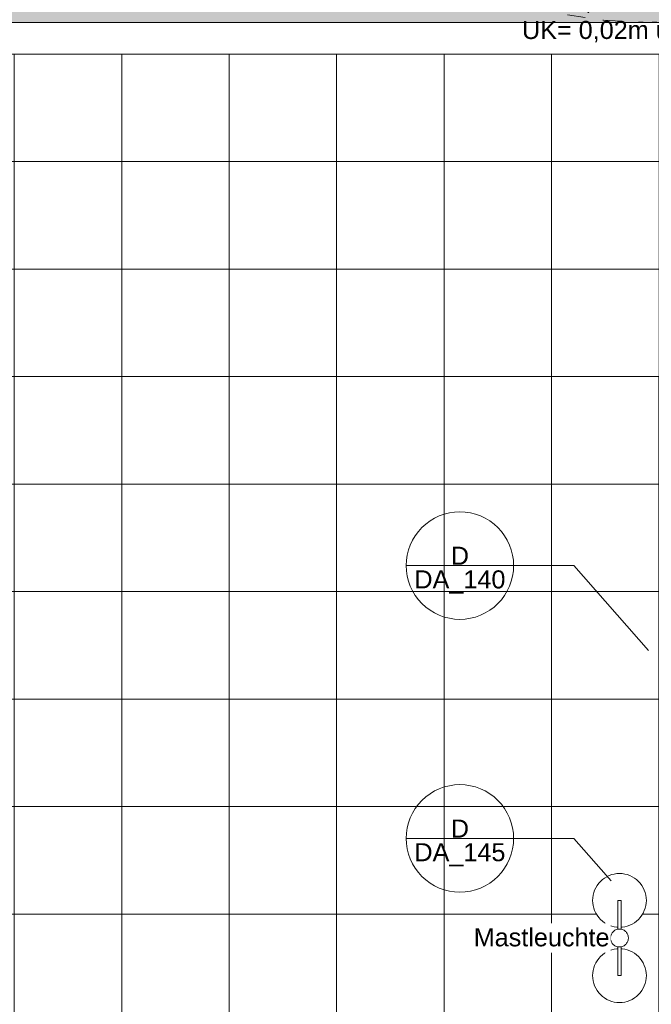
# Model space of a CAD drawing. Header units: metres. Extents: x -180 to 4, y -47 to 4.
# Tile 165 of 256: x -87.12 to -83.59, y -37.1 to -31.6. Entities that reach past the tile are written whole.
import ezdxf

# ---------------------------------------------------------------- set-up
doc = ezdxf.new("R2010")
doc.units = ezdxf.units.M
doc.header["$LTSCALE"] = 0.05
doc.header["$PDMODE"] = 1
doc.header["$PDSIZE"] = -2
doc.linetypes.add('VW-01 Strichlinie kurz', pattern=[1.999894, 0.999947, -0.999947])
doc.layers.get('0').update_dxf_attribs({"lineweight": 25})
for name, color, linetype, lineweight, true_color in [('30 -34 Innenwände- 11 Durchbruch', 4, 'Continuous', 9, 0x00ffff), ('30 -35 Decken- 11 Bodendurchbruch', 7, 'Continuous', 15, 0x599559), ('30 -36 Dächer- 3 Dachbeläge', 7, 'Continuous', 15, 0x9999ff), ('70 -72 Beschriftung- 1 Beschriftung allgemein', 7, 'Continuous', 9, 0xff6633), ('70 -72 Beschriftung- 7 Detailverweise', 7, 'Continuous', 9, 0x00dd00), ('70 -76 Bemaßung- 2 Allgemein', 7, 'Continuous', 5, 0x6666cc), ('CW-Unsichtbar', 7, 'Continuous', 9, 0x599559)]:
    doc.layers.add(name, color=color, linetype=linetype, lineweight=lineweight, true_color=true_color)
for name, color, linetype, lineweight in [('30 -36 Dächer- 9 Sonstiges zur KG360', 7, 'VW-01 Strichlinie kurz', 9), ('60- 61 allgemeine Ausstattung- 4 Terrassen', 7, 'Continuous', 9), ('Keine', 7, 'Continuous', 9)]:
    doc.layers.add(name, color=color, linetype=linetype, lineweight=lineweight)
doc.styles.add('Arial', font='arial.ttf')
doc.dimstyles.new('k+k_klein', dxfattribs={"dimtxt": 0.075516, "dimasz": 0.05302, "dimexe": 0.05, "dimexo": 0.15, "dimgap": 0.005, "dimtad": 1, "dimdec": 3, "dimtxsty": 'Arial', "dimblk": 'VW_SLASH-2', "dimblk1": 'VW_SLASH-2', "dimblk2": 'VW_SLASH-2', "dimcen": 0, "dimdle": 0.025, "dimadec": 3, "dimazin": 0, "dimtfac": 0.75, "dimtdec": 3, "dimtix": 1, "dimtmove": 0, "dimatfit": 0, "dimldrblk": 'VW_FILLEDARROW', "dimfxl": 0.1, "dimfxlon": 1, "dimfrac": 2, "dimtolj": 1, "dimarcsym": 0})

# ---------------------------------------------------------------- blocks, each defined once
blk = doc.blocks.new('Gruppe-71')
at = {"color": 255, "linetype": 'Continuous', "lineweight": 9}
blk.add_wipeout([(-83.7282, -36.7012), (-83.7259, -36.7055), (-83.724, -36.7101), (-83.7225, -36.7148), (-83.7216, -36.7196), (-83.7211, -36.7245), (-83.7211, -36.7294), (-83.7215, -36.7343), (-83.7225, -36.7391), (-83.7239, -36.7438), (-83.7257, -36.7483), (-83.728, -36.7526), (-83.7308, -36.7567), (-83.7339, -36.7605), (-83.7373, -36.764), (-83.7411, -36.7671), (-83.7452, -36.7699), (-83.7495, -36.7722), (-83.754, -36.7741), (-83.7587, -36.7755), (-83.7635, -36.7765), (-83.7684, -36.777), (-83.7733, -36.777), (-83.7782, -36.7765), (-83.783, -36.7756), (-83.7877, -36.7742), (-83.7923, -36.7723), (-83.7966, -36.77), (-83.8007, -36.7673), (-83.8045, -36.7642), (-83.808, -36.7607), (-83.8111, -36.7569), (-83.8138, -36.7529), (-83.8161, -36.7485), (-83.818, -36.744), (-83.8195, -36.7393), (-83.8204, -36.7345), (-83.8209, -36.7296), (-83.8209, -36.7247), (-83.8205, -36.7198), (-83.8195, -36.715), (-83.8181, -36.7103), (-83.8163, -36.7058), (-83.814, -36.7014), (-83.8112, -36.6974), (-83.8081, -36.6936), (-83.8047, -36.6901), (-83.8009, -36.687), (-83.7968, -36.6842), (-83.7925, -36.6819), (-83.788, -36.68), (-83.7833, -36.6786), (-83.7785, -36.6776), (-83.7736, -36.6771), (-83.7687, -36.6771), (-83.7638, -36.6776), (-83.759, -36.6785), (-83.7543, -36.6799), (-83.7497, -36.6818), (-83.7454, -36.6841), (-83.7413, -36.6868), (-83.7375, -36.6899), (-83.734, -36.6934), (-83.7309, -36.6972)], dxfattribs=at).dxf.layer = '60- 61 allgemeine Ausstattung- 4 Terrassen'
at = {"layer": '60- 61 allgemeine Ausstattung- 4 Terrassen', "color": 252, "linetype": 'Continuous', "lineweight": 9, "true_color": 0x888888, "flags": 128}
blk.add_lwpolyline([(-83.7282, -36.7012), (-83.7259, -36.7055), (-83.724, -36.7101), (-83.7225, -36.7148), (-83.7216, -36.7196), (-83.7211, -36.7245), (-83.7211, -36.7294), (-83.7215, -36.7343), (-83.7225, -36.7391), (-83.7239, -36.7438), (-83.7257, -36.7483), (-83.728, -36.7526), (-83.7308, -36.7567), (-83.7339, -36.7605), (-83.7373, -36.764), (-83.7411, -36.7671), (-83.7452, -36.7699), (-83.7495, -36.7722), (-83.754, -36.7741), (-83.7587, -36.7755), (-83.7635, -36.7765), (-83.7684, -36.777), (-83.7733, -36.777), (-83.7782, -36.7765), (-83.783, -36.7756), (-83.7877, -36.7742), (-83.7923, -36.7723), (-83.7966, -36.77), (-83.8007, -36.7673), (-83.8045, -36.7642), (-83.808, -36.7607), (-83.8111, -36.7569), (-83.8138, -36.7529), (-83.8161, -36.7485), (-83.818, -36.744), (-83.8195, -36.7393), (-83.8204, -36.7345), (-83.8209, -36.7296), (-83.8209, -36.7247), (-83.8205, -36.7198), (-83.8195, -36.715), (-83.8181, -36.7103), (-83.8163, -36.7058), (-83.814, -36.7014), (-83.8112, -36.6974), (-83.8081, -36.6936), (-83.8047, -36.6901), (-83.8009, -36.687), (-83.7968, -36.6842), (-83.7925, -36.6819), (-83.788, -36.68), (-83.7833, -36.6786), (-83.7785, -36.6776), (-83.7736, -36.6771), (-83.7687, -36.6771), (-83.7638, -36.6776), (-83.759, -36.6785), (-83.7543, -36.6799), (-83.7497, -36.6818), (-83.7454, -36.6841), (-83.7413, -36.6868), (-83.7375, -36.6899), (-83.734, -36.6934), (-83.7309, -36.6972)], close=True, dxfattribs=at)
at = {"color": 255, "linetype": 'Continuous', "lineweight": 9}
for points in [[(-83.771, -36.367), (-83.7563, -36.3678), (-83.7417, -36.3699), (-83.7275, -36.3735), (-83.7136, -36.3785), (-83.7003, -36.3848), (-83.6877, -36.3923), (-83.6758, -36.4011), (-83.6649, -36.411), (-83.655, -36.4219), (-83.6463, -36.4337), (-83.6387, -36.4463), (-83.6324, -36.4596), (-83.6275, -36.4735), (-83.6239, -36.4878), (-83.6217, -36.5023), (-83.621, -36.517), (-83.6217, -36.5317), (-83.6239, -36.5463), (-83.6275, -36.5606), (-83.6324, -36.5744), (-83.6387, -36.5878), (-83.6463, -36.6004), (-83.655, -36.6122), (-83.6649, -36.6231), (-83.6758, -36.633), (-83.6877, -36.6418), (-83.7003, -36.6493), (-83.7136, -36.6556), (-83.7275, -36.6606), (-83.7417, -36.6642), (-83.7563, -36.6663), (-83.771, -36.667), (-83.7857, -36.6663), (-83.8003, -36.6642), (-83.8145, -36.6606), (-83.8284, -36.6556), (-83.8417, -36.6493), (-83.8543, -36.6418), (-83.8662, -36.633), (-83.8771, -36.6231), (-83.887, -36.6122), (-83.8957, -36.6004), (-83.9033, -36.5878), (-83.9096, -36.5744), (-83.9145, -36.5606), (-83.9181, -36.5463), (-83.9203, -36.5317), (-83.921, -36.517), (-83.9203, -36.5023), (-83.9181, -36.4878), (-83.9145, -36.4735), (-83.9096, -36.4596), (-83.9033, -36.4463), (-83.8957, -36.4337), (-83.887, -36.4219), (-83.8771, -36.411), (-83.8662, -36.4011), (-83.8543, -36.3923), (-83.8417, -36.3848), (-83.8284, -36.3785), (-83.8145, -36.3735), (-83.8003, -36.3699), (-83.7857, -36.3678)], [(-83.771, -37.087), (-83.7857, -37.0863), (-83.8003, -37.0842), (-83.8145, -37.0806), (-83.8284, -37.0756), (-83.8417, -37.0693), (-83.8543, -37.0618), (-83.8662, -37.053), (-83.8771, -37.0431), (-83.887, -37.0322), (-83.8957, -37.0204), (-83.9033, -37.0078), (-83.9096, -36.9944), (-83.9145, -36.9806), (-83.9181, -36.9663), (-83.9203, -36.9517), (-83.921, -36.937), (-83.9203, -36.9223), (-83.9181, -36.9078), (-83.9145, -36.8935), (-83.9096, -36.8796), (-83.9033, -36.8663), (-83.8957, -36.8537), (-83.887, -36.8419), (-83.8771, -36.831), (-83.8662, -36.8211), (-83.8543, -36.8123), (-83.8417, -36.8048), (-83.8284, -36.7985), (-83.8145, -36.7935), (-83.8003, -36.7899), (-83.7857, -36.7878), (-83.771, -36.787), (-83.7563, -36.7878), (-83.7417, -36.7899), (-83.7275, -36.7935), (-83.7136, -36.7985), (-83.7003, -36.8048), (-83.6877, -36.8123), (-83.6758, -36.8211), (-83.6649, -36.831), (-83.655, -36.8419), (-83.6463, -36.8537), (-83.6387, -36.8663), (-83.6324, -36.8796), (-83.6275, -36.8935), (-83.6239, -36.9078), (-83.6217, -36.9223), (-83.621, -36.937), (-83.6217, -36.9517), (-83.6239, -36.9663), (-83.6275, -36.9806), (-83.6324, -36.9944), (-83.6387, -37.0078), (-83.6463, -37.0204), (-83.655, -37.0322), (-83.6649, -37.0431), (-83.6758, -37.053), (-83.6877, -37.0618), (-83.7003, -37.0693), (-83.7136, -37.0756), (-83.7275, -37.0806), (-83.7417, -37.0842), (-83.7563, -37.0863)]]:
    blk.add_wipeout(points, dxfattribs=at).dxf.layer = '60- 61 allgemeine Ausstattung- 4 Terrassen'
at = {"layer": '60- 61 allgemeine Ausstattung- 4 Terrassen', "color": 252, "linetype": 'Continuous', "lineweight": 9, "true_color": 0x888888, "flags": 128}
for points in [[(-83.771, -36.367), (-83.7563, -36.3678), (-83.7417, -36.3699), (-83.7275, -36.3735), (-83.7136, -36.3785), (-83.7003, -36.3848), (-83.6877, -36.3923), (-83.6758, -36.4011), (-83.6649, -36.411), (-83.655, -36.4219), (-83.6463, -36.4337), (-83.6387, -36.4463), (-83.6324, -36.4596), (-83.6275, -36.4735), (-83.6239, -36.4878), (-83.6217, -36.5023), (-83.621, -36.517), (-83.6217, -36.5317), (-83.6239, -36.5463), (-83.6275, -36.5606), (-83.6324, -36.5744), (-83.6387, -36.5878), (-83.6463, -36.6004), (-83.655, -36.6122), (-83.6649, -36.6231), (-83.6758, -36.633), (-83.6877, -36.6418), (-83.7003, -36.6493), (-83.7136, -36.6556), (-83.7275, -36.6606), (-83.7417, -36.6642), (-83.7563, -36.6663), (-83.771, -36.667), (-83.7857, -36.6663), (-83.8003, -36.6642), (-83.8145, -36.6606), (-83.8284, -36.6556), (-83.8417, -36.6493), (-83.8543, -36.6418), (-83.8662, -36.633), (-83.8771, -36.6231), (-83.887, -36.6122), (-83.8957, -36.6004), (-83.9033, -36.5878), (-83.9096, -36.5744), (-83.9145, -36.5606), (-83.9181, -36.5463), (-83.9203, -36.5317), (-83.921, -36.517), (-83.9203, -36.5023), (-83.9181, -36.4878), (-83.9145, -36.4735), (-83.9096, -36.4596), (-83.9033, -36.4463), (-83.8957, -36.4337), (-83.887, -36.4219), (-83.8771, -36.411), (-83.8662, -36.4011), (-83.8543, -36.3923), (-83.8417, -36.3848), (-83.8284, -36.3785), (-83.8145, -36.3735), (-83.8003, -36.3699), (-83.7857, -36.3678)], [(-83.771, -37.087), (-83.7857, -37.0863), (-83.8003, -37.0842), (-83.8145, -37.0806), (-83.8284, -37.0756), (-83.8417, -37.0693), (-83.8543, -37.0618), (-83.8662, -37.053), (-83.8771, -37.0431), (-83.887, -37.0322), (-83.8957, -37.0204), (-83.9033, -37.0078), (-83.9096, -36.9944), (-83.9145, -36.9806), (-83.9181, -36.9663), (-83.9203, -36.9517), (-83.921, -36.937), (-83.9203, -36.9223), (-83.9181, -36.9078), (-83.9145, -36.8935), (-83.9096, -36.8796), (-83.9033, -36.8663), (-83.8957, -36.8537), (-83.887, -36.8419), (-83.8771, -36.831), (-83.8662, -36.8211), (-83.8543, -36.8123), (-83.8417, -36.8048), (-83.8284, -36.7985), (-83.8145, -36.7935), (-83.8003, -36.7899), (-83.7857, -36.7878), (-83.771, -36.787), (-83.7563, -36.7878), (-83.7417, -36.7899), (-83.7275, -36.7935), (-83.7136, -36.7985), (-83.7003, -36.8048), (-83.6877, -36.8123), (-83.6758, -36.8211), (-83.6649, -36.831), (-83.655, -36.8419), (-83.6463, -36.8537), (-83.6387, -36.8663), (-83.6324, -36.8796), (-83.6275, -36.8935), (-83.6239, -36.9078), (-83.6217, -36.9223), (-83.621, -36.937), (-83.6217, -36.9517), (-83.6239, -36.9663), (-83.6275, -36.9806), (-83.6324, -36.9944), (-83.6387, -37.0078), (-83.6463, -37.0204), (-83.655, -37.0322), (-83.6649, -37.0431), (-83.6758, -37.053), (-83.6877, -37.0618), (-83.7003, -37.0693), (-83.7136, -37.0756), (-83.7275, -37.0806), (-83.7417, -37.0842), (-83.7563, -37.0863)]]:
    blk.add_lwpolyline(points, close=True, dxfattribs=at)
at = {"color": 255, "linetype": 'Continuous', "lineweight": 9}
for points in [[(-83.781, -36.517), (-83.761, -36.517), (-83.761, -36.6781), (-83.781, -36.6781)], [(-83.781, -36.776), (-83.761, -36.776), (-83.761, -36.937), (-83.781, -36.937)]]:
    blk.add_wipeout(points, dxfattribs=at).dxf.layer = '60- 61 allgemeine Ausstattung- 4 Terrassen'
at = {"layer": '60- 61 allgemeine Ausstattung- 4 Terrassen', "color": 252, "linetype": 'Continuous', "lineweight": 9, "true_color": 0x888888, "flags": 128}
for points in [[(-83.781, -36.517), (-83.761, -36.517), (-83.761, -36.6781), (-83.781, -36.6781)], [(-83.781, -36.776), (-83.761, -36.776), (-83.761, -36.937), (-83.781, -36.937)]]:
    blk.add_lwpolyline(points, close=True, dxfattribs=at)
blk = doc.blocks.new('Gruppe-198')
at = {"layer": '60- 61 allgemeine Ausstattung- 4 Terrassen', "linetype": 'Continuous', "lineweight": 9, "transparency": 33554534}
h = blk.add_hatch(dxfattribs=at)
h.set_pattern_fill('Platte 60_60 SRF-1', style=0, pattern_type=2)
h.set_pattern_definition([(90, (-83.55, -31.79404), (-0.6, 7e-17), []), (0, (-83.55, -31.79404), (0, 0.6), [])])
h.paths.add_polyline_path([(-91.3504, -37.194), (-98.824, -37.194), (-98.824, -39.2803), (-98.824, -39.2803), (-98.824, -39.837), (-96.571, -39.837), (-96.571, -39.717), (-83.5504, -39.717), (-83.5504, -37.187), (-83.5503, -36.06), (-83.5504, -36.06), (-83.5504, -33.594), (-75.268, -33.594), (-75.268, -31.794), (-91.3504, -31.794)])
at = {"layer": '60- 61 allgemeine Ausstattung- 4 Terrassen', "color": 252, "linetype": 'Continuous', "lineweight": 9, "true_color": 0x888888, "transparency": 33554687, "flags": 128}
blk.add_lwpolyline([(-91.3504, -37.194), (-98.824, -37.194), (-98.824, -39.2803), (-98.824, -39.2803), (-98.824, -39.837), (-96.571, -39.837), (-96.571, -39.717), (-83.5504, -39.717), (-83.5504, -37.187), (-83.5503, -36.06), (-83.5504, -36.06), (-83.5504, -33.594), (-75.268, -33.594), (-75.268, -31.794), (-91.3504, -31.794)], close=True, dxfattribs=at)
at = {"layer": '70 -72 Beschriftung- 7 Detailverweise'}
for p, q in [((-84.9616, -34.6486), (-84.3616, -34.6486)), ((-84.9616, -36.1711), (-84.3616, -36.1711))]:
    blk.add_line(p, q, dxfattribs=at)
at = {"layer": '70 -72 Beschriftung- 7 Detailverweise', "transparency": 33554687}
for p, q in [((-84.0266, -34.6486), (-84.6616, -34.6486)), ((-84.0266, -34.6486), (-83.6095, -35.1218)), ((-84.0266, -36.1711), (-84.6616, -36.1711))]:
    blk.add_line(p, q, dxfattribs=at)
at = {"layer": '70 -72 Beschriftung- 7 Detailverweise', "flags": 128}
for points in [[(-84.9616, -34.6486), (-84.9602, -34.6192), (-84.9559, -34.5901), (-84.9487, -34.5615), (-84.9388, -34.5338), (-84.9262, -34.5072), (-84.9111, -34.482), (-84.8936, -34.4583), (-84.8738, -34.4365), (-84.852, -34.4167), (-84.8283, -34.3992), (-84.8031, -34.3841), (-84.7765, -34.3715), (-84.7487, -34.3615), (-84.7202, -34.3544), (-84.6911, -34.3501), (-84.6616, -34.3486), (-84.6322, -34.3501), (-84.6031, -34.3544), (-84.5746, -34.3615), (-84.5468, -34.3715), (-84.5202, -34.3841), (-84.495, -34.3992), (-84.4713, -34.4167), (-84.4495, -34.4365), (-84.4297, -34.4583), (-84.4122, -34.482), (-84.3971, -34.5072), (-84.3845, -34.5338), (-84.3746, -34.5615), (-84.3674, -34.5901), (-84.3631, -34.6192), (-84.3616, -34.6486), (-84.3631, -34.678), (-84.3674, -34.7072), (-84.3746, -34.7357), (-84.3845, -34.7634), (-84.3971, -34.79), (-84.4122, -34.8153), (-84.4297, -34.8389), (-84.4495, -34.8608), (-84.4713, -34.8805), (-84.495, -34.8981), (-84.5202, -34.9132), (-84.5468, -34.9258), (-84.5746, -34.9357), (-84.6031, -34.9429), (-84.6322, -34.9472), (-84.6616, -34.9486), (-84.6911, -34.9472), (-84.7202, -34.9429), (-84.7487, -34.9357), (-84.7765, -34.9258), (-84.8031, -34.9132), (-84.8283, -34.8981), (-84.852, -34.8805), (-84.8738, -34.8608), (-84.8936, -34.8389), (-84.9111, -34.8153), (-84.9262, -34.79), (-84.9388, -34.7634), (-84.9487, -34.7357), (-84.9559, -34.7072), (-84.9602, -34.678)], [(-84.9616, -36.1711), (-84.9602, -36.1417), (-84.9559, -36.1126), (-84.9487, -36.084), (-84.9388, -36.0563), (-84.9262, -36.0297), (-84.9111, -36.0045), (-84.8936, -35.9808), (-84.8738, -35.959), (-84.852, -35.9392), (-84.8283, -35.9217), (-84.8031, -35.9066), (-84.7765, -35.894), (-84.7487, -35.884), (-84.7202, -35.8769), (-84.6911, -35.8726), (-84.6616, -35.8711), (-84.6322, -35.8726), (-84.6031, -35.8769), (-84.5746, -35.884), (-84.5468, -35.894), (-84.5202, -35.9066), (-84.495, -35.9217), (-84.4713, -35.9392), (-84.4495, -35.959), (-84.4297, -35.9808), (-84.4122, -36.0045), (-84.3971, -36.0297), (-84.3845, -36.0563), (-84.3746, -36.084), (-84.3674, -36.1126), (-84.3631, -36.1417), (-84.3616, -36.1711), (-84.3631, -36.2005), (-84.3674, -36.2297), (-84.3746, -36.2582), (-84.3845, -36.2859), (-84.3971, -36.3125), (-84.4122, -36.3378), (-84.4297, -36.3614), (-84.4495, -36.3833), (-84.4713, -36.403), (-84.495, -36.4206), (-84.5202, -36.4357), (-84.5468, -36.4483), (-84.5746, -36.4582), (-84.6031, -36.4654), (-84.6322, -36.4697), (-84.6616, -36.4711), (-84.6911, -36.4697), (-84.7202, -36.4654), (-84.7487, -36.4582), (-84.7765, -36.4483), (-84.8031, -36.4357), (-84.8283, -36.4206), (-84.852, -36.403), (-84.8738, -36.3833), (-84.8936, -36.3614), (-84.9111, -36.3378), (-84.9262, -36.3125), (-84.9388, -36.2859), (-84.9487, -36.2582), (-84.9559, -36.2297), (-84.9602, -36.2005)]]:
    blk.add_lwpolyline(points, close=True, dxfattribs=at)
at = {"layer": '70 -72 Beschriftung- 7 Detailverweise'}
for p in [(-84.6616, -34.6486), (-84.6616, -36.1711)]:
    blk.add_point(p, dxfattribs=at)
at = {"layer": '70 -72 Beschriftung- 7 Detailverweise', "line_spacing_factor": 0.96878, "style": 'Arial'}
for s, insert, char_height, attachment_point in [('D', (-84.6616, -34.644), 0.1007, 8), ('DA_140', (-84.6616, -34.6753), 0.10069, 2), ('D', (-84.6616, -36.1665), 0.1007, 8), ('DA_145', (-84.6616, -36.1978), 0.10069, 2)]:
    blk.add_mtext(s, dxfattribs=dict(at, insert=insert, char_height=char_height, attachment_point=attachment_point))
at = {"layer": '60- 61 allgemeine Ausstattung- 4 Terrassen', "color": 7}
blk.add_blockref('Gruppe-71', (0, 0), dxfattribs=at)
at = {"layer": '70 -72 Beschriftung- 7 Detailverweise', "transparency": 33554687}
blk.add_line((-84.0266, -36.1711), (-83.8181, -36.4077), dxfattribs=at)
at = {"color": 255}
blk.add_wipeout([(-84.5846, -36.8082), (-83.821, -36.8082), (-83.821, -36.6459), (-84.5846, -36.6459)], dxfattribs=at).dxf.layer = '60- 61 allgemeine Ausstattung- 4 Terrassen'
at = {"layer": '60- 61 allgemeine Ausstattung- 4 Terrassen', "insert": (-84.5846, -36.6729), "char_height": 0.100689, "attachment_point": 1, "line_spacing_factor": 0.970891, "style": 'Arial'}
blk.add_mtext('Mastleuchte', dxfattribs=at)
blk = doc.blocks.new('Gruppe-340')
at = {"layer": '30 -36 Dächer- 9 Sonstiges zur KG360', "color": 9, "lineweight": 5, "true_color": 0xbababa, "flags": 128}
blk.add_lwpolyline([(-83.6143, -26.617), (-83.3693, -26.6291), (-83.1266, -26.6651), (-82.8886, -26.7247), (-82.6576, -26.8073), (-82.4358, -26.9122), (-82.2254, -27.0384), (-82.0284, -27.1845), (-81.8466, -27.3493), (-81.6818, -27.5311), (-81.5357, -27.7281), (-81.4095, -27.9386), (-81.3046, -28.1603), (-81.222, -28.3913), (-81.1624, -28.6293), (-81.1264, -28.872), (-81.1143, -29.117), (-81.1264, -29.3621), (-81.1624, -29.6048), (-81.222, -29.8428), (-81.3046, -30.0738), (-81.4095, -30.2955), (-81.5357, -30.506), (-81.6818, -30.703), (-81.8466, -30.8848), (-82.0284, -31.0496), (-82.2254, -31.1957), (-82.4358, -31.3218), (-82.6576, -31.4267), (-82.8886, -31.5094), (-83.1266, -31.569), (-83.3693, -31.605), (-83.6143, -31.617), (-83.8594, -31.605), (-84.1021, -31.569), (-84.34, -31.5094), (-84.571, -31.4267), (-84.7928, -31.3218), (-85.0033, -31.1957), (-85.2003, -31.0496), (-85.3821, -30.8848), (-85.5469, -30.703), (-85.693, -30.506), (-85.8191, -30.2955), (-85.924, -30.0738), (-86.0067, -29.8428), (-86.0663, -29.6048), (-86.1023, -29.3621), (-86.1143, -29.117), (-86.1023, -28.872), (-86.0663, -28.6293), (-86.0067, -28.3913), (-85.924, -28.1603), (-85.8191, -27.9386), (-85.693, -27.7281), (-85.5469, -27.5311), (-85.3821, -27.3493), (-85.2003, -27.1845), (-85.0033, -27.0384), (-84.7928, -26.9122), (-84.571, -26.8073), (-84.34, -26.7247), (-84.1021, -26.6651), (-83.8594, -26.6291)], close=True, dxfattribs=at)
at = {"layer": '30 -36 Dächer- 9 Sonstiges zur KG360', "lineweight": 9, "transparency": 33554687, "flags": 128}
blk.add_lwpolyline([(-83.6143, -28.7758), (-83.2732, -29.1128), (-83.6143, -29.4582), (-83.9555, -29.1213)], close=True, dxfattribs=at)
at = {"layer": '30 -36 Dächer- 9 Sonstiges zur KG360', "color": 7, "transparency": 33554687, "insert": (-83.2732, -28.9945), "char_height": 0.0881, "attachment_point": 1, "line_spacing_factor": 0.969685, "style": 'Arial'}
blk.add_mtext('Sekurant', dxfattribs=at)
at = {"color": 255, "linetype": 'Continuous', "transparency": 33554687}
blk.add_wipeout([(-83.6137, -29.1679), (-83.6187, -29.1677), (-83.6236, -29.167), (-83.6285, -29.1659), (-83.6332, -29.1642), (-83.6377, -29.1622), (-83.642, -29.1596), (-83.6461, -29.1567), (-83.6498, -29.1534), (-83.6532, -29.1498), (-83.6562, -29.1458), (-83.6588, -29.1416), (-83.661, -29.1371), (-83.6628, -29.1324), (-83.664, -29.1276), (-83.6648, -29.1227), (-83.6651, -29.1177), (-83.665, -29.1127), (-83.6643, -29.1077), (-83.6631, -29.1029), (-83.6615, -29.0982), (-83.6594, -29.0936), (-83.6569, -29.0893), (-83.654, -29.0853), (-83.6507, -29.0816), (-83.6471, -29.0782), (-83.6431, -29.0751), (-83.6388, -29.0725), (-83.6344, -29.0703), (-83.6297, -29.0686), (-83.6249, -29.0673), (-83.6199, -29.0665), (-83.615, -29.0662), (-83.61, -29.0664), (-83.605, -29.0671), (-83.6002, -29.0682), (-83.5955, -29.0699), (-83.5909, -29.0719), (-83.5866, -29.0744), (-83.5826, -29.0774), (-83.5789, -29.0807), (-83.5755, -29.0843), (-83.5724, -29.0883), (-83.5698, -29.0925), (-83.5676, -29.097), (-83.5659, -29.1017), (-83.5646, -29.1065), (-83.5638, -29.1114), (-83.5635, -29.1164), (-83.5637, -29.1214), (-83.5644, -29.1263), (-83.5655, -29.1312), (-83.5671, -29.1359), (-83.5692, -29.1404), (-83.5717, -29.1447), (-83.5747, -29.1488), (-83.578, -29.1525), (-83.5816, -29.1559), (-83.5856, -29.1589), (-83.5898, -29.1616), (-83.5943, -29.1637), (-83.599, -29.1655), (-83.6038, -29.1668), (-83.6087, -29.1675)], dxfattribs=at).dxf.layer = '30 -36 Dächer- 9 Sonstiges zur KG360'
at = {"layer": '30 -36 Dächer- 9 Sonstiges zur KG360', "linetype": 'Continuous', "transparency": 33554687, "flags": 128}
blk.add_lwpolyline([(-83.6137, -29.1679), (-83.6187, -29.1677), (-83.6236, -29.167), (-83.6285, -29.1659), (-83.6332, -29.1642), (-83.6377, -29.1622), (-83.642, -29.1596), (-83.6461, -29.1567), (-83.6498, -29.1534), (-83.6532, -29.1498), (-83.6562, -29.1458), (-83.6588, -29.1416), (-83.661, -29.1371), (-83.6628, -29.1324), (-83.664, -29.1276), (-83.6648, -29.1227), (-83.6651, -29.1177), (-83.665, -29.1127), (-83.6643, -29.1077), (-83.6631, -29.1029), (-83.6615, -29.0982), (-83.6594, -29.0936), (-83.6569, -29.0893), (-83.654, -29.0853), (-83.6507, -29.0816), (-83.6471, -29.0782), (-83.6431, -29.0751), (-83.6388, -29.0725), (-83.6344, -29.0703), (-83.6297, -29.0686), (-83.6249, -29.0673), (-83.6199, -29.0665), (-83.615, -29.0662), (-83.61, -29.0664), (-83.605, -29.0671), (-83.6002, -29.0682), (-83.5955, -29.0699), (-83.5909, -29.0719), (-83.5866, -29.0744), (-83.5826, -29.0774), (-83.5789, -29.0807), (-83.5755, -29.0843), (-83.5724, -29.0883), (-83.5698, -29.0925), (-83.5676, -29.097), (-83.5659, -29.1017), (-83.5646, -29.1065), (-83.5638, -29.1114), (-83.5635, -29.1164), (-83.5637, -29.1214), (-83.5644, -29.1263), (-83.5655, -29.1312), (-83.5671, -29.1359), (-83.5692, -29.1404), (-83.5717, -29.1447), (-83.5747, -29.1488), (-83.578, -29.1525), (-83.5816, -29.1559), (-83.5856, -29.1589), (-83.5898, -29.1616), (-83.5943, -29.1637), (-83.599, -29.1655), (-83.6038, -29.1668), (-83.6087, -29.1675)], close=True, dxfattribs=at)
blk = doc.blocks.new('Gruppe-365')
at = {"layer": '30 -36 Dächer- 3 Dachbeläge', "linetype": 'Continuous', "lineweight": 0}
h = blk.add_hatch(color=254, dxfattribs=at)
h.paths.add_polyline_path([(-24.751, -20.367), (-24.751, -31.617), (-50.341, -31.617), (-50.341, -20.367), (-74.251, -20.367), (-74.251, -31.617), (-99.841, -31.617), (-99.841, -11.277), (-83.341, -11.277), (-83.341, -0.027), (-49.501, -0.027), (-49.501, -11.277), (-33.841, -11.277), (-33.841, -0.027), (-0.001, -0.027), (-0.001, -20.367)])
h.paths.add_polyline_path([(-99.061, -11.527), (-99.061, -12.057), (-99.591, -12.057), (-99.591, -31.367), (-74.501, -31.367), (-74.501, -20.117), (-50.091, -20.117), (-50.091, -31.367), (-25.001, -31.367), (-25.001, -20.117), (-0.251, -20.117), (-0.251, -0.277), (-33.591, -0.277), (-33.591, -11.527), (-49.751, -11.527), (-49.751, -0.277), (-83.091, -0.277), (-83.091, -11.527)])
at = {"layer": '30 -36 Dächer- 3 Dachbeläge', "flags": 128}
blk.add_lwpolyline([(-24.751, -20.367), (-24.751, -31.617), (-50.341, -31.617), (-50.341, -20.367), (-74.251, -20.367), (-74.251, -31.617), (-99.841, -31.617), (-99.841, -11.277), (-83.341, -11.277), (-83.341, -0.027), (-49.501, -0.027), (-49.501, -11.277), (-33.841, -11.277), (-33.841, -0.027), (-0.001, -0.027), (-0.001, -20.367)], close=True, dxfattribs=at)
at = {"layer": 'Keine', "color": 7}
blk.add_blockref('Gruppe-340', (0, 0), dxfattribs=at)
blk = doc.blocks.new('Gruppe-1600')
at = {"layer": '30 -34 Innenwände- 11 Durchbruch', "flags": 128}
blk.add_lwpolyline([(-82.9885, -31.423), (-82.8535, -31.423), (-82.9885, -31.553), (-82.8535, -31.553)], close=True, dxfattribs=at)
blk = doc.blocks.new('Gruppe-1601')
at = {"layer": '30 -34 Innenwände- 11 Durchbruch', "linetype": 'Continuous', "lineweight": 0}
blk.add_hatch(color=4, dxfattribs=at).paths.add_polyline_path([(-82.9885, -31.553), (-82.9885, -31.423), (-82.8535, -31.553), (-82.8535, -31.423)])
at = {"layer": '30 -34 Innenwände- 11 Durchbruch', "flags": 128}
blk.add_lwpolyline([(-82.9885, -31.553), (-82.9885, -31.423), (-82.8535, -31.553), (-82.8535, -31.423)], close=True, dxfattribs=at)
blk = doc.blocks.new('Gruppe-1602')
at = {"layer": '30 -34 Innenwände- 11 Durchbruch', "insert": (-84.3152, -31.7285), "char_height": 0.100689, "attachment_point": 7, "line_spacing_factor": 0.970891, "style": 'Arial'}
blk.add_mtext('WD 0,14m/0,14m\\PUK= 0,02m ü.OKRB', dxfattribs=at)
blk = doc.blocks.new('Gruppe-1603')
at = {"layer": '30 -34 Innenwände- 11 Durchbruch', "color": 7, "transparency": 33554687}
blk.add_blockref('Gruppe-1602', (0, 0), dxfattribs=at)
at = {"layer": '30 -34 Innenwände- 11 Durchbruch'}
for name in ['Gruppe-1600', 'Gruppe-1601']:
    blk.add_blockref(name, (0, 0), dxfattribs=at)
blk = doc.blocks.new('Gruppe-1604')
at = {"layer": 'CW-Unsichtbar', "linetype": 'Continuous', "lineweight": 5, "transparency": 33554687}
for p in [(-82.9885, -31.488), (-82.8535, -31.488)]:
    blk.add_point(p, dxfattribs=at)
at = {"layer": '30 -34 Innenwände- 11 Durchbruch', "color": 7, "transparency": 33554687}
blk.add_blockref('Gruppe-1603', (0, 0), dxfattribs=at)
at = {"layer": '30 -34 Innenwände- 11 Durchbruch', "color": 0, "flags": 1}
for tag in ['prm0_value', 'prm1_value', 'prm2_value', 'prm3_value', 'prm4_value', 'prm5_value', 'prm6_value', 'prm7_value', 'IFC_UUID', 'instanceID', 'prm0_name', 'prm0_type', 'prm1_name', 'prm1_type', 'prm2_name', 'prm2_type', 'prm3_name', 'prm3_type', 'prm4_name', 'prm4_type', 'prm5_name', 'prm5_type', 'prm6_name', 'prm6_type', 'prm7_name', 'prm7_type']:
    blk.add_attdef(tag, (-84.3152, -31.733), '', height=0.00018, dxfattribs=at)
blk = doc.blocks.new('_Dach_2D (2D)')
at = {"layer": '70 -72 Beschriftung- 1 Beschriftung allgemein', "color": 7}
blk.add_blockref('Gruppe-198', (0, 0), dxfattribs=at)
at = {"layer": '30 -35 Decken- 11 Bodendurchbruch', "color": 7}
blk.add_blockref('Gruppe-365', (0, 0), dxfattribs=at)
at = {"layer": '30 -34 Innenwände- 11 Durchbruch'}
blk.add_blockref('Gruppe-1604', (0, 0), dxfattribs=at)
blk = doc.blocks.new('VW_SLASH-2')
at = {"color": 0, "linetype": 'ByBlock', "lineweight": -2, "transparency": 16777216}
blk.add_line((0.47, 0), (-1, 0), dxfattribs=at)
at = {"color": 0, "lineweight": 5, "transparency": 16777216, "flags": 128}
blk.add_lwpolyline([(0.5, 0.5), (-0.5, -0.5)], dxfattribs=at)
blk = doc.blocks.new('*D2646')
at = {"layer": '70 -76 Bemaßung- 2 Allgemein', "color": 0, "lineweight": -2}
for p, q in [((-87.4421, -30.912), (-87.2921, -30.912)), ((-87.3421, -31.144), (-87.3421, -30.9651)), ((-87.2742, -31.197), (-87.2921, -31.197))]:
    blk.add_line(p, q, dxfattribs=at)
at = {"layer": 'Defpoints', "color": 0}
for p in [(-87.5926, -30.912), (-87.3421, -30.912), (-87.4242, -31.197)]:
    blk.add_point(p, dxfattribs=at)
at = {"layer": '70 -76 Bemaßung- 2 Allgemein', "color": 0, "lineweight": -2, "xscale": 0.05302001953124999, "yscale": 0.05302001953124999, "zscale": 0.05302001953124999}
for p, rotation in [((-87.3421, -30.912), 90), ((-87.3421, -31.197), 270)]:
    blk.add_blockref('VW_SLASH-2', p, dxfattribs=dict(at, rotation=rotation))
at = {"layer": '70 -76 Bemaßung- 2 Allgemein', "color": 0, "insert": (-87.4153, -31.0545), "char_height": 0.100689, "attachment_point": 5, "rotation": 90, "style": 'Arial'}
blk.add_mtext('\\A1;28\\S5^ ;', dxfattribs=at)
blk = doc.blocks.new('VW_FILLEDARROW')
at = {"linetype": 'Continuous', "lineweight": 0, "transparency": 16777216}
blk.add_hatch(color=0, dxfattribs=at).paths.add_polyline_path([(-2.83, 0.76), (0, 0), (-2.83, -0.76)])
at = {"color": 0, "lineweight": 5, "transparency": 16777216, "flags": 128}
blk.add_lwpolyline([(-2.83, 0.76), (0, 0), (-2.83, -0.76)], close=True, dxfattribs=at)
blk = doc.blocks.new('*D2647')
at = {"layer": '70 -76 Bemaßung- 2 Allgemein', "color": 0, "lineweight": -2}
for p, q in [((-87.2742, -31.197), (-87.2921, -31.197)), ((-87.3421, -31.314), (-87.3421, -31.2501)), ((-87.2421, -31.367), (-87.3921, -31.367))]:
    blk.add_line(p, q, dxfattribs=at)
at = {"layer": 'Defpoints', "color": 0}
for p in [(-87.4242, -31.197), (-87.3421, -31.197), (-86.9348, -31.367)]:
    blk.add_point(p, dxfattribs=at)
at = {"layer": '70 -76 Bemaßung- 2 Allgemein', "color": 0, "lineweight": -2, "xscale": 0.05302001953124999, "yscale": 0.05302001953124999, "zscale": 0.05302001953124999}
for p, rotation in [((-87.3421, -31.197), 90), ((-87.3421, -31.367), 270)]:
    blk.add_blockref('VW_SLASH-2', p, dxfattribs=dict(at, rotation=rotation))
at = {"layer": '70 -76 Bemaßung- 2 Allgemein', "color": 0, "insert": (-87.3977, -31.282), "char_height": 0.10069, "attachment_point": 5, "rotation": 90, "style": 'Arial'}
blk.add_mtext('\\A1;17', dxfattribs=at)
blk = doc.blocks.new('*D2648')
at = {"layer": '70 -76 Bemaßung- 2 Allgemein', "color": 0, "lineweight": -2}
for p, q in [((-87.2421, -31.367), (-87.3921, -31.367)), ((-87.3421, -31.564), (-87.3421, -31.4201)), ((-87.2421, -31.617), (-87.3921, -31.617))]:
    blk.add_line(p, q, dxfattribs=at)
at = {"layer": 'Defpoints', "color": 0}
for p in [(-87.3421, -31.367), (-86.9348, -31.367), (-87.0046, -31.617)]:
    blk.add_point(p, dxfattribs=at)
at = {"layer": '70 -76 Bemaßung- 2 Allgemein', "color": 0, "lineweight": -2, "xscale": 0.05302001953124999, "yscale": 0.05302001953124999, "zscale": 0.05302001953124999}
for p, rotation in [((-87.3421, -31.367), 90), ((-87.3421, -31.617), 270)]:
    blk.add_blockref('VW_SLASH-2', p, dxfattribs=dict(at, rotation=rotation))
at = {"layer": '70 -76 Bemaßung- 2 Allgemein', "color": 0, "insert": (-87.4251, -31.4942), "char_height": 0.10069, "attachment_point": 5, "rotation": 90, "style": 'Arial'}
blk.add_mtext('\\A1;25', dxfattribs=at)
blk = doc.blocks.new('Gruppe-2039')
at = {"layer": '70 -72 Beschriftung- 1 Beschriftung allgemein', "char_height": 0.100689, "attachment_point": 7, "line_spacing_factor": 0.970891, "style": 'Arial'}
for s, insert in [('DA 010 Gründach', (-88.6723, -30.8165)), ('Kiesstreifen', (-88.2799, -31.1791)), ('Attikaabdeckung', (-88.5862, -31.5843))]:
    blk.add_mtext(s, dxfattribs=dict(at, insert=insert))
at = {"layer": '70 -76 Bemaßung- 2 Allgemein'}
for base, p1, p2, text, picture, middle in [((-87.3421, -30.912), (-87.4242, -31.197), (-87.5926, -30.912), '28\\S5^ ;', '*D2646', (-87.4153, -31.0545)), ((-87.3421, -31.197), (-86.9348, -31.367), (-87.4242, -31.197), '17', '*D2647', (-87.3977, -31.282))]:
    dim = blk.add_linear_dim(base=base, p1=p1, p2=p2, angle=270, text=text, dimstyle='k+k_klein', override={"dimtxt": 0.100689, "dimgap": 0.005, "dimpost": '<>', "dimtxsty": 'Arial', "dimtmove": 2}, dxfattribs=at)
    dim.commit()
    dim.dimension.update_dxf_attribs({"geometry": picture, "text_midpoint": middle})
dim = blk.add_linear_dim(base=(-87.3421, -31.367), p1=(-87.0046, -31.617), p2=(-86.9348, -31.367), angle=270, text='25', dimstyle='k+k_klein', override={"dimtxt": 0.100689, "dimgap": 0.002, "dimpost": '<>', "dimtxsty": 'Arial', "dimtmove": 2}, dxfattribs=at)
dim.commit()
dim.dimension.update_dxf_attribs({"geometry": '*D2648', "text_midpoint": (-87.4251, -31.4942), "dimtype": 160})
blk = doc.blocks.new('_Dach_2D Bemaßung_ Beschriftung (2D)')
at = {"layer": '70 -72 Beschriftung- 1 Beschriftung allgemein', "color": 7}
blk.add_blockref('Gruppe-2039', (0, 0), dxfattribs=at)

msp = doc.modelspace()

# ---------------------------------------------------------------- block references
at = {"layer": 'Keine', "color": 1}
msp.add_blockref('_Dach_2D (2D)', (0, 0), dxfattribs=at)

# ---------------------------------------------------------------- next in the draw order: block references
msp.add_blockref('_Dach_2D Bemaßung_ Beschriftung (2D)', (0, 0), dxfattribs=at)

doc.saveas('drawing.dxf')
